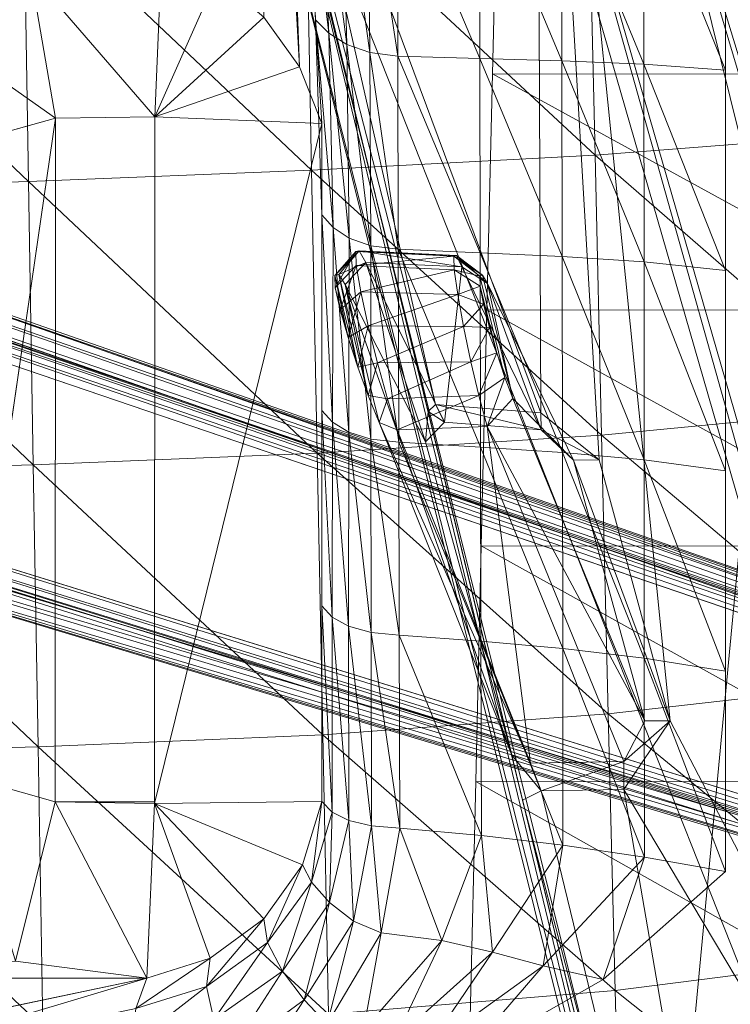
# Model space of a CAD drawing. Header units: inches. Extents: x 813 to 1305, y 19 to 194.
# Tile 141 of 163: x 1177.17 to 1180.1, y 64.85 to 68.91. Entities that reach past the tile are written whole.
import ezdxf

# ---------------------------------------------------------------- set-up
doc = ezdxf.new("R2010")
doc.units = ezdxf.units.IN
doc.header["$MEASUREMENT"] = 0
doc.layers.add('CET color Grey2', color=7, linetype='Continuous', true_color=0x060606)
doc.layers.add('CET color Grey98', color=7, linetype='Continuous', true_color=0xfafafa)
doc.layers.add('CET Default', color=7, linetype='Continuous')

# ---------------------------------------------------------------- blocks, each defined once
blk = doc.blocks.new('*C286')
at = {"layer": 'CET color Grey2', "linetype": 'Continuous', "lineweight": 0}
for points, invisible_edges in [([(7.2992, 16.4808, 17.1415), (-7.2922, 16.4808, 17.1415), (-8.5387, 3.2598, 17.4249), (7.2992, 16.4808, 17.1415)], 4), ([(7.2992, 16.4808, 17.1415), (-8.5387, 3.2598, 17.4249), (8.5458, 3.2599, 17.4249), (7.2992, 16.4808, 17.1415)], 9), ([(3.9142, 15.0321, 16.3046), (5.1869, 14.7648, 16.4877), (-5.1796, 14.7648, 16.4877), (3.9142, 15.0321, 16.3046)], 4), ([(3.9142, 15.0321, 16.3046), (-5.1796, 14.7648, 16.4877), (-3.9069, 15.0321, 16.3046), (3.9142, 15.0321, 16.3046)], 9), ([(-4.8029, 14.0379, 16.1977), (-5.2123, 14.0379, 16.1977), (-5.2127, 11.2148, 16.2963), (-4.8029, 14.0379, 16.1977)], 4), ([(-4.8029, 14.0379, 16.1977), (-5.2127, 11.2148, 16.2963), (-4.8031, 11.221, 16.2961), (-4.8029, 14.0379, 16.1977)], 9), ([(-4.4099, 13.9268, 16.2016), (-4.8031, 11.221, 16.2961), (-4.409, 11.3302, 16.2923), (-4.4099, 13.9268, 16.2016)], 4)]:
    blk.add_3dface(points, dxfattribs=dict(at, invisible_edges=invisible_edges))
for points in [[(-5.5856, 15.2268, 16.9245), (-5.9237, 14.9543, 16.9919), (-5.8285, 14.8542, 16.8961), (-5.5856, 15.2268, 16.9245)], [(-5.5856, 15.2268, 16.9245), (-5.8285, 14.8542, 16.8961), (-5.5169, 15.0819, 16.8524), (-5.5856, 15.2268, 16.9245)], [(-3.8666, 15.1577, 16.4253), (-5.1353, 14.8905, 16.6084), (-5.1796, 14.7648, 16.4877), (-3.8666, 15.1577, 16.4253)], [(-3.8666, 15.1577, 16.4253), (-5.1796, 14.7648, 16.4877), (-3.9069, 15.0321, 16.3046), (-3.8666, 15.1577, 16.4253)], [(-6.478, 15.1033, 17.0016), (-7.0611, 14.7707, 17.0733), (-6.8131, 14.7137, 17.077), (-6.478, 15.1033, 17.0016)], [(-6.478, 15.1033, 17.0016), (-6.8131, 14.7137, 17.077), (-6.3293, 15.0633, 17.005), (-6.478, 15.1033, 17.0016)], [(-6.3293, 15.0633, 17.005), (-6.8131, 14.7137, 17.077), (-6.6046, 14.6577, 17.0764), (-6.3293, 15.0633, 17.005)], [(-6.3293, 15.0633, 17.005), (-6.6046, 14.6577, 17.0764), (-6.2017, 15.0188, 17.0072), (-6.3293, 15.0633, 17.005)], [(-5.5169, 15.0819, 16.8524), (-5.8285, 14.8542, 16.8961), (-5.7394, 14.736, 16.7786), (-5.5169, 15.0819, 16.8524)], [(-5.5169, 15.0819, 16.8524), (-5.7394, 14.736, 16.7786), (-5.4569, 14.9356, 16.752), (-5.5169, 15.0819, 16.8524)], [(-6.2017, 15.0188, 17.0072), (-6.6046, 14.6577, 17.0764), (-6.3953, 14.6102, 17.0671), (-6.2017, 15.0188, 17.0072)], [(-6.2017, 15.0188, 17.0072), (-6.3953, 14.6102, 17.0671), (-6.0736, 14.9793, 17.0042), (-6.2017, 15.0188, 17.0072)], [(-5.1193, 15.0364, 16.7122), (-5.4569, 14.9356, 16.752), (-5.4254, 14.7989, 16.6314), (-5.1193, 15.0364, 16.7122)], [(-5.1193, 15.0364, 16.7122), (-5.4254, 14.7989, 16.6314), (-5.1353, 14.8905, 16.6084), (-5.1193, 15.0364, 16.7122)], [(-6.0736, 14.9793, 17.0042), (-6.3953, 14.6102, 17.0671), (-6.1452, 14.5784, 17.0443), (-6.0736, 14.9793, 17.0042)], [(-6.0736, 14.9793, 17.0042), (-6.1452, 14.5784, 17.0443), (-5.9237, 14.9543, 16.9919), (-6.0736, 14.9793, 17.0042)], [(-5.9237, 14.9543, 16.9919), (-6.1452, 14.5784, 17.0443), (-6.0322, 14.5297, 16.9252), (-5.9237, 14.9543, 16.9919)], [(-5.9237, 14.9543, 16.9919), (-6.0322, 14.5297, 16.9252), (-5.8285, 14.8542, 16.8961), (-5.9237, 14.9543, 16.9919)], [(-5.4569, 14.9356, 16.752), (-5.7394, 14.736, 16.7786), (-5.6774, 14.6186, 16.6448), (-5.4569, 14.9356, 16.752)], [(-5.4569, 14.9356, 16.752), (-5.6774, 14.6186, 16.6448), (-5.4254, 14.7989, 16.6314), (-5.4569, 14.9356, 16.752)], [(-5.8285, 14.8542, 16.8961), (-6.0322, 14.5297, 16.9252), (-5.9324, 14.4538, 16.7918), (-5.8285, 14.8542, 16.8961)], [(-5.8285, 14.8542, 16.8961), (-5.9324, 14.4538, 16.7918), (-5.7394, 14.736, 16.7786), (-5.8285, 14.8542, 16.8961)], [(-5.1353, 14.8905, 16.6084), (-5.4254, 14.7989, 16.6314), (-5.4407, 14.6822, 16.4999), (-5.1353, 14.8905, 16.6084)], [(-5.1353, 14.8905, 16.6084), (-5.4407, 14.6822, 16.4999), (-5.1796, 14.7648, 16.4877), (-5.1353, 14.8905, 16.6084)], [(-5.4254, 14.7989, 16.6314), (-5.6774, 14.6186, 16.6448), (-5.6624, 14.5209, 16.5003), (-5.4254, 14.7989, 16.6314)], [(-5.4254, 14.7989, 16.6314), (-5.6624, 14.5209, 16.5003), (-5.4407, 14.6822, 16.4999), (-5.4254, 14.7989, 16.6314)], [(-7.0611, 14.7707, 17.0733), (-7.5645, 14.3256, 17.1383), (-7.2305, 14.266, 17.1381), (-7.0611, 14.7707, 17.0733)], [(-7.0611, 14.7707, 17.0733), (-7.2305, 14.266, 17.1381), (-6.8131, 14.7137, 17.077), (-7.0611, 14.7707, 17.0733)], [(-5.7394, 14.736, 16.7786), (-5.9324, 14.4538, 16.7918), (-5.8583, 14.37, 16.6457), (-5.7394, 14.736, 16.7786)], [(-5.7394, 14.736, 16.7786), (-5.8583, 14.37, 16.6457), (-5.6774, 14.6186, 16.6448), (-5.7394, 14.736, 16.7786)], [(-5.4407, 14.6822, 16.4999), (-5.2123, 14.0451, 16.1975), (-5.1796, 14.7648, 16.4877), (-5.4407, 14.6822, 16.4999)], [(-5.1796, 14.7648, 16.4877), (-5.2123, 14.0451, 16.1975), (-4.8029, 14.0379, 16.1977), (-5.1796, 14.7648, 16.4877)], [(-5.1796, 14.7648, 16.4877), (-4.8029, 14.0379, 16.1977), (-4.6393, 14.6956, 16.4168), (-5.1796, 14.7648, 16.4877)], [(5.1869, 14.7648, 16.4877), (-4.6393, 14.6956, 16.4168), (-5.1796, 14.7648, 16.4877), (5.1869, 14.7648, 16.4877)], [(-6.8131, 14.7137, 17.077), (-7.2305, 14.266, 17.1381), (-6.895, 14.2163, 17.1275), (-6.8131, 14.7137, 17.077)], [(-6.8131, 14.7137, 17.077), (-6.895, 14.2163, 17.1275), (-6.6046, 14.6577, 17.0764), (-6.8131, 14.7137, 17.077)], [(-4.6393, 14.6956, 16.4168), (-4.8029, 14.0379, 16.1977), (-4.4099, 13.9268, 16.2016), (-4.6393, 14.6956, 16.4168)], [(-6.6046, 14.6577, 17.0764), (-6.895, 14.2163, 17.1275), (-6.5588, 14.1766, 17.1065), (-6.6046, 14.6577, 17.0764)], [(-6.6046, 14.6577, 17.0764), (-6.5588, 14.1766, 17.1065), (-6.3953, 14.6102, 17.0671), (-6.6046, 14.6577, 17.0764)], [(-5.6624, 14.5209, 16.5003), (-5.2123, 14.0451, 16.1975), (-5.4407, 14.6822, 16.4999), (-5.6624, 14.5209, 16.5003)], [(-6.3953, 14.6102, 17.0671), (-6.5588, 14.1766, 17.1065), (-6.2222, 14.1468, 17.075), (-6.3953, 14.6102, 17.0671)], [(-6.3953, 14.6102, 17.0671), (-6.2222, 14.1468, 17.075), (-6.1452, 14.5784, 17.0443), (-6.3953, 14.6102, 17.0671)], [(-5.6774, 14.6186, 16.6448), (-5.8583, 14.37, 16.6457), (-5.8216, 14.2979, 16.4887), (-5.6774, 14.6186, 16.6448)], [(-5.6774, 14.6186, 16.6448), (-5.8216, 14.2979, 16.4887), (-5.6624, 14.5209, 16.5003), (-5.6774, 14.6186, 16.6448)], [(-6.1452, 14.5784, 17.0443), (-6.2222, 14.1468, 17.075), (-6.1059, 14.1372, 16.9416), (-6.1452, 14.5784, 17.0443)], [(-6.1452, 14.5784, 17.0443), (-6.1059, 14.1372, 16.9416), (-6.0322, 14.5297, 16.9252), (-6.1452, 14.5784, 17.0443)], [(-6.0322, 14.5297, 16.9252), (-6.1059, 14.1372, 16.9416), (-6.012, 14.1152, 16.7928), (-6.0322, 14.5297, 16.9252)], [(-6.0322, 14.5297, 16.9252), (-6.012, 14.1152, 16.7928), (-5.9324, 14.4538, 16.7918), (-6.0322, 14.5297, 16.9252)], [(-5.8216, 14.2979, 16.4887), (-5.2123, 14.0451, 16.1975), (-5.6624, 14.5209, 16.5003), (-5.8216, 14.2979, 16.4887)], [(-5.9324, 14.4538, 16.7918), (-6.012, 14.1152, 16.7928), (-5.9432, 14.0813, 16.6329), (-5.9324, 14.4538, 16.7918)], [(-5.9324, 14.4538, 16.7918), (-5.9432, 14.0813, 16.6329), (-5.8583, 14.37, 16.6457), (-5.9324, 14.4538, 16.7918)], [(-5.8583, 14.37, 16.6457), (-5.9432, 14.0813, 16.6329), (-5.9014, 14.0366, 16.4665), (-5.8583, 14.37, 16.6457)], [(-5.8583, 14.37, 16.6457), (-5.9014, 14.0366, 16.4665), (-5.8216, 14.2979, 16.4887), (-5.8583, 14.37, 16.6457)], [(-7.5645, 14.3256, 17.1383), (-7.5645, 13.4999, 17.1671), (-7.2301, 13.4463, 17.1667), (-7.5645, 14.3256, 17.1383)], [(-7.5645, 14.3256, 17.1383), (-7.2301, 13.4463, 17.1667), (-7.2305, 14.266, 17.1381), (-7.5645, 14.3256, 17.1383)], [(-5.9014, 14.0366, 16.4665), (-5.2123, 14.0451, 16.1975), (-5.8216, 14.2979, 16.4887), (-5.9014, 14.0366, 16.4665)], [(-7.2305, 14.266, 17.1381), (-7.2301, 13.4463, 17.1667), (-6.8941, 13.4065, 17.1557), (-7.2305, 14.266, 17.1381)], [(-7.2305, 14.266, 17.1381), (-6.8941, 13.4065, 17.1557), (-6.895, 14.2163, 17.1275), (-7.2305, 14.266, 17.1381)], [(-6.895, 14.2163, 17.1275), (-6.8941, 13.4065, 17.1557), (-6.5571, 13.3763, 17.1342), (-6.895, 14.2163, 17.1275)], [(-6.895, 14.2163, 17.1275), (-6.5571, 13.3763, 17.1342), (-6.5588, 14.1766, 17.1065), (-6.895, 14.2163, 17.1275)], [(-6.5588, 14.1766, 17.1065), (-6.5571, 13.3763, 17.1342), (-6.2203, 13.3514, 17.1025), (-6.5588, 14.1766, 17.1065)], [(-6.5588, 14.1766, 17.1065), (-6.2203, 13.3514, 17.1025), (-6.2222, 14.1468, 17.075), (-6.5588, 14.1766, 17.1065)], [(-6.2222, 14.1468, 17.075), (-6.2203, 13.3514, 17.1025), (-6.1045, 13.3402, 16.9699), (-6.2222, 14.1468, 17.075)], [(-6.2222, 14.1468, 17.075), (-6.1045, 13.3402, 16.9699), (-6.1059, 14.1372, 16.9416), (-6.2222, 14.1468, 17.075)], [(-6.1059, 14.1372, 16.9416), (-6.1045, 13.3402, 16.9699), (-6.0117, 13.3148, 16.8204), (-6.1059, 14.1372, 16.9416)], [(-6.1059, 14.1372, 16.9416), (-6.0117, 13.3148, 16.8204), (-6.012, 14.1152, 16.7928), (-6.1059, 14.1372, 16.9416)], [(-6.012, 14.1152, 16.7928), (-6.0117, 13.3148, 16.8204), (-5.9436, 13.2774, 16.6599), (-6.012, 14.1152, 16.7928)], [(-6.012, 14.1152, 16.7928), (-5.9436, 13.2774, 16.6599), (-5.9432, 14.0813, 16.6329), (-6.012, 14.1152, 16.7928)], [(-5.9432, 14.0813, 16.6329), (-5.9436, 13.2774, 16.6599), (-5.9014, 13.2308, 16.4946), (-5.9432, 14.0813, 16.6329)], [(-5.9432, 14.0813, 16.6329), (-5.9014, 13.2308, 16.4946), (-5.9014, 14.0366, 16.4665), (-5.9432, 14.0813, 16.6329)], [(-5.9014, 11.2422, 16.5641), (-5.2127, 11.2148, 16.2963), (-5.2123, 14.0451, 16.1975), (-5.9014, 11.2422, 16.5641)], [(-5.9014, 11.2422, 16.5641), (-5.2123, 14.0451, 16.1975), (-5.9014, 14.0366, 16.4665), (-5.9014, 11.2422, 16.5641)], [(-4.4099, 13.9268, 16.2016), (-4.8029, 14.0379, 16.1977), (-4.8031, 11.221, 16.2961), (-4.4099, 13.9268, 16.2016)], [(-7.5645, 13.4999, 17.1671), (-7.5645, 12.6742, 17.1959), (-7.2297, 12.6286, 17.1953), (-7.5645, 13.4999, 17.1671)], [(-7.5645, 13.4999, 17.1671), (-7.2297, 12.6286, 17.1953), (-7.2301, 13.4463, 17.1667), (-7.5645, 13.4999, 17.1671)], [(-7.2301, 13.4463, 17.1667), (-7.2297, 12.6286, 17.1953), (-6.8931, 12.5979, 17.1838), (-7.2301, 13.4463, 17.1667)], [(-7.2301, 13.4463, 17.1667), (-6.8931, 12.5979, 17.1838), (-6.8941, 13.4065, 17.1557), (-7.2301, 13.4463, 17.1667)], [(-6.8941, 13.4065, 17.1557), (-6.8931, 12.5979, 17.1838), (-6.5556, 12.5758, 17.1619), (-6.8941, 13.4065, 17.1557)], [(-6.8941, 13.4065, 17.1557), (-6.5556, 12.5758, 17.1619), (-6.5571, 13.3763, 17.1342), (-6.8941, 13.4065, 17.1557)], [(-6.5571, 13.3763, 17.1342), (-6.5556, 12.5758, 17.1619), (-6.2183, 12.556, 17.1299), (-6.5571, 13.3763, 17.1342)], [(-6.5571, 13.3763, 17.1342), (-6.2183, 12.556, 17.1299), (-6.2203, 13.3514, 17.1025), (-6.5571, 13.3763, 17.1342)], [(-6.2203, 13.3514, 17.1025), (-6.2183, 12.556, 17.1299), (-6.1036, 12.5432, 16.9997), (-6.2203, 13.3514, 17.1025)], [(-6.2203, 13.3514, 17.1025), (-6.1036, 12.5432, 16.9997), (-6.1045, 13.3402, 16.9699), (-6.2203, 13.3514, 17.1025)], [(-6.1045, 13.3402, 16.9699), (-6.1036, 12.5432, 16.9997), (-6.0126, 12.5147, 16.8477), (-6.1045, 13.3402, 16.9699)], [(-6.1045, 13.3402, 16.9699), (-6.0126, 12.5147, 16.8477), (-6.0117, 13.3148, 16.8204), (-6.1045, 13.3402, 16.9699)], [(-6.0117, 13.3148, 16.8204), (-6.0126, 12.5147, 16.8477), (-5.9453, 12.474, 16.6849), (-6.0117, 13.3148, 16.8204)], [(-6.0117, 13.3148, 16.8204), (-5.9453, 12.474, 16.6849), (-5.9436, 13.2774, 16.6599), (-6.0117, 13.3148, 16.8204)], [(-5.9436, 13.2774, 16.6599), (-5.9453, 12.474, 16.6849), (-5.9014, 12.4249, 16.5228), (-5.9436, 13.2774, 16.6599)], [(-5.9436, 13.2774, 16.6599), (-5.9014, 12.4249, 16.5228), (-5.9014, 13.2308, 16.4946), (-5.9436, 13.2774, 16.6599)], [(-7.5645, 12.6742, 17.1959), (-7.5645, 11.8484, 17.2248), (-7.2292, 11.8127, 17.2237), (-7.5645, 12.6742, 17.1959)], [(-7.5645, 12.6742, 17.1959), (-7.2292, 11.8127, 17.2237), (-7.2297, 12.6286, 17.1953), (-7.5645, 12.6742, 17.1959)], [(-7.2297, 12.6286, 17.1953), (-7.2292, 11.8127, 17.2237), (-6.892, 11.7904, 17.2119), (-7.2297, 12.6286, 17.1953)], [(-7.2297, 12.6286, 17.1953), (-6.892, 11.7904, 17.2119), (-6.8931, 12.5979, 17.1838), (-7.2297, 12.6286, 17.1953)], [(-6.8931, 12.5979, 17.1838), (-6.892, 11.7904, 17.2119), (-6.5541, 11.7752, 17.1897), (-6.8931, 12.5979, 17.1838)], [(-6.8931, 12.5979, 17.1838), (-6.5541, 11.7752, 17.1897), (-6.5556, 12.5758, 17.1619), (-6.8931, 12.5979, 17.1838)], [(-6.5556, 12.5758, 17.1619), (-6.5541, 11.7752, 17.1897), (-6.2164, 11.7606, 17.1573), (-6.5556, 12.5758, 17.1619)], [(-6.5556, 12.5758, 17.1619), (-6.2164, 11.7606, 17.1573), (-6.2183, 12.556, 17.1299), (-6.5556, 12.5758, 17.1619)], [(-6.2183, 12.556, 17.1299), (-6.2164, 11.7606, 17.1573), (-6.1031, 11.7463, 17.0307), (-6.2183, 12.556, 17.1299)], [(-6.2183, 12.556, 17.1299), (-6.1031, 11.7463, 17.0307), (-6.1036, 12.5432, 16.9997), (-6.2183, 12.556, 17.1299)], [(-6.1036, 12.5432, 16.9997), (-6.1031, 11.7463, 17.0307), (-6.0144, 11.7149, 16.8747), (-6.1036, 12.5432, 16.9997)], [(-6.1036, 12.5432, 16.9997), (-6.0144, 11.7149, 16.8747), (-6.0126, 12.5147, 16.8477), (-6.1036, 12.5432, 16.9997)], [(-6.0126, 12.5147, 16.8477), (-6.0144, 11.7149, 16.8747), (-5.9481, 11.6709, 16.7084), (-6.0126, 12.5147, 16.8477)], [(-6.0126, 12.5147, 16.8477), (-5.9481, 11.6709, 16.7084), (-5.9453, 12.474, 16.6849), (-6.0126, 12.5147, 16.8477)], [(-5.9453, 12.474, 16.6849), (-5.9481, 11.6709, 16.7084), (-5.9014, 11.6191, 16.5509), (-5.9453, 12.474, 16.6849)], [(-5.9453, 12.474, 16.6849), (-5.9014, 11.6191, 16.5509), (-5.9014, 12.4249, 16.5228), (-5.9453, 12.474, 16.6849)], [(-7.5645, 11.8484, 17.2248), (-7.5645, 11.0227, 17.2536), (-7.2286, 10.9981, 17.2522), (-7.5645, 11.8484, 17.2248)], [(-7.5645, 11.8484, 17.2248), (-7.2286, 10.9981, 17.2522), (-7.2292, 11.8127, 17.2237), (-7.5645, 11.8484, 17.2248)], [(-7.2292, 11.8127, 17.2237), (-7.2286, 10.9981, 17.2522), (-6.891, 10.9837, 17.2401), (-7.2292, 11.8127, 17.2237)], [(-7.2292, 11.8127, 17.2237), (-6.891, 10.9837, 17.2401), (-6.892, 11.7904, 17.2119), (-7.2292, 11.8127, 17.2237)], [(-6.892, 11.7904, 17.2119), (-6.891, 10.9837, 17.2401), (-6.5527, 10.9744, 17.2175), (-6.892, 11.7904, 17.2119)], [(-6.892, 11.7904, 17.2119), (-6.5527, 10.9744, 17.2175), (-6.5541, 11.7752, 17.1897), (-6.892, 11.7904, 17.2119)], [(-6.5541, 11.7752, 17.1897), (-6.5527, 10.9744, 17.2175), (-6.2145, 10.9652, 17.1847), (-6.5541, 11.7752, 17.1897)], [(-6.5541, 11.7752, 17.1897), (-6.2145, 10.9652, 17.1847), (-6.2164, 11.7606, 17.1573), (-6.5541, 11.7752, 17.1897)], [(-6.2164, 11.7606, 17.1573), (-6.2145, 10.9652, 17.1847), (-6.0989, 10.9496, 17.0649), (-6.2164, 11.7606, 17.1573)], [(-6.2164, 11.7606, 17.1573), (-6.0989, 10.9496, 17.0649), (-6.1031, 11.7463, 17.0307), (-6.2164, 11.7606, 17.1573)], [(-6.1031, 11.7463, 17.0307), (-6.0989, 10.9496, 17.0649), (-6.0041, 10.9161, 16.9094), (-6.1031, 11.7463, 17.0307)], [(-6.1031, 11.7463, 17.0307), (-6.0041, 10.9161, 16.9094), (-6.0144, 11.7149, 16.8747), (-6.1031, 11.7463, 17.0307)], [(-6.0144, 11.7149, 16.8747), (-6.0041, 10.9161, 16.9094), (-5.93, 10.8695, 16.744), (-6.0144, 11.7149, 16.8747)], [(-6.0144, 11.7149, 16.8747), (-5.93, 10.8695, 16.744), (-5.9481, 11.6709, 16.7084), (-6.0144, 11.7149, 16.8747)], [(-5.9481, 11.6709, 16.7084), (-5.93, 10.8695, 16.744), (-5.8757, 10.8148, 16.5947), (-5.9481, 11.6709, 16.7084)], [(-5.9481, 11.6709, 16.7084), (-5.8757, 10.8148, 16.5947), (-5.9014, 11.6191, 16.5509), (-5.9481, 11.6709, 16.7084)], [(-4.1812, 10.7817, 16.4987), (-4.409, 11.3302, 16.2923), (-4.8031, 11.221, 16.2961), (-4.1812, 10.7817, 16.4987)], [(-5.8098, 11.009, 16.6086), (-5.2127, 11.2148, 16.2963), (-5.9014, 11.2422, 16.5641), (-5.8098, 11.009, 16.6086)], [(-5.8098, 11.009, 16.6086), (-5.9014, 11.2422, 16.5641), (-5.6829, 7.6007, 16.8249), (-5.8098, 11.009, 16.6086)], [(-5.6627, 10.8038, 16.6402), (-5.2127, 11.2148, 16.2963), (-5.8098, 11.009, 16.6086), (-5.6627, 10.8038, 16.6402)], [(-5.4692, 10.6393, 16.6569), (-5.2127, 11.2148, 16.2963), (-5.6627, 10.8038, 16.6402), (-5.4692, 10.6393, 16.6569)], [(-5.2414, 10.5259, 16.6578), (-5.2127, 11.2148, 16.2963), (-5.4692, 10.6393, 16.6569), (-5.2414, 10.5259, 16.6578)], [(-4.7003, 10.6209, 16.5742), (-5.2127, 11.2148, 16.2963), (-5.2414, 10.5259, 16.6578), (-4.7003, 10.6209, 16.5742)], [(-4.7003, 10.6209, 16.5742), (-4.8031, 11.221, 16.2961), (-5.2127, 11.2148, 16.2963), (-4.7003, 10.6209, 16.5742)], [(-4.1812, 10.7817, 16.4987), (-4.8031, 11.221, 16.2961), (-4.7003, 10.6209, 16.5742), (-4.1812, 10.7817, 16.4987)], [(-7.5645, 11.0227, 17.2536), (-7.5645, 10.197, 17.2824), (-7.228, 10.1844, 17.2807), (-7.5645, 11.0227, 17.2536)], [(-7.5645, 11.0227, 17.2536), (-7.228, 10.1844, 17.2807), (-7.2286, 10.9981, 17.2522), (-7.5645, 11.0227, 17.2536)], [(-7.2286, 10.9981, 17.2522), (-7.228, 10.1844, 17.2807), (-6.89, 10.1775, 17.2682), (-7.2286, 10.9981, 17.2522)], [(-7.2286, 10.9981, 17.2522), (-6.89, 10.1775, 17.2682), (-6.891, 10.9837, 17.2401), (-7.2286, 10.9981, 17.2522)], [(-5.6627, 10.8038, 16.6402), (-5.8098, 11.009, 16.6086), (-5.6364, 7.89, 16.8068), (-5.6627, 10.8038, 16.6402)], [(-5.8098, 11.009, 16.6086), (-5.6829, 7.6007, 16.8249), (-5.6364, 7.89, 16.8068), (-5.8098, 11.009, 16.6086)], [(-6.891, 10.9837, 17.2401), (-6.89, 10.1775, 17.2682), (-6.5512, 10.1735, 17.2453), (-6.891, 10.9837, 17.2401)], [(-6.891, 10.9837, 17.2401), (-6.5512, 10.1735, 17.2453), (-6.5527, 10.9744, 17.2175), (-6.891, 10.9837, 17.2401)], [(-6.5527, 10.9744, 17.2175), (-6.5512, 10.1735, 17.2453), (-6.2125, 10.1698, 17.2121), (-6.5527, 10.9744, 17.2175)], [(-6.5527, 10.9744, 17.2175), (-6.2125, 10.1698, 17.2121), (-6.2145, 10.9652, 17.1847), (-6.5527, 10.9744, 17.2175)], [(-6.2145, 10.9652, 17.1847), (-6.2125, 10.1698, 17.2121), (-6.0913, 10.1531, 17.1019), (-6.2145, 10.9652, 17.1847)], [(-6.2145, 10.9652, 17.1847), (-6.0913, 10.1531, 17.1019), (-6.0989, 10.9496, 17.0649), (-6.2145, 10.9652, 17.1847)], [(-6.0989, 10.9496, 17.0649), (-6.0913, 10.1531, 17.1019), (-5.983, 10.1182, 16.9508), (-6.0989, 10.9496, 17.0649)], [(-6.0989, 10.9496, 17.0649), (-5.983, 10.1182, 16.9508), (-6.0041, 10.9161, 16.9094), (-6.0989, 10.9496, 17.0649)], [(-6.0041, 10.9161, 16.9094), (-5.983, 10.1182, 16.9508), (-5.8934, 10.0695, 16.7904), (-6.0041, 10.9161, 16.9094)], [(-6.0041, 10.9161, 16.9094), (-5.8934, 10.0695, 16.7904), (-5.93, 10.8695, 16.744), (-6.0041, 10.9161, 16.9094)], [(-5.93, 10.8695, 16.744), (-5.8934, 10.0695, 16.7904), (-5.8276, 10.012, 16.6522), (-5.93, 10.8695, 16.744)], [(-5.93, 10.8695, 16.744), (-5.8276, 10.012, 16.6522), (-5.8757, 10.8148, 16.5947), (-5.93, 10.8695, 16.744)]]:
    blk.add_3dface(points, dxfattribs=at)
at = {"layer": 'CET color Grey98', "linetype": 'Continuous', "lineweight": 0}
for points in [[(-9.6537, 19.8471, 15.1445), (-8.3805, 20.5992, 15.2105), (-5.7109, 9.8853, 12.6152), (-9.6537, 19.8471, 15.1445)], [(-5.7109, 9.8853, 12.6152), (-8.3805, 20.5992, 15.2105), (-8.304, 20.6012, 15.2851), (-5.7109, 9.8853, 12.6152)], [(-5.6336, 9.8873, 12.693), (-5.7109, 9.8853, 12.6152), (-8.304, 20.6012, 15.2851), (-5.6336, 9.8873, 12.693)], [(-5.6336, 9.8873, 12.693), (-8.304, 20.6012, 15.2851), (-7.9024, 18.8529, 16.5573), (-5.6336, 9.8873, 12.693)], [(-9.7328, 19.8084, 15.2023), (-9.6537, 19.8471, 15.1445), (-6.4538, 8.4509, 12.4195), (-9.7328, 19.8084, 15.2023)], [(-9.6537, 19.8471, 15.1445), (-6.3755, 8.4869, 12.3648), (-6.4538, 8.4509, 12.4195), (-9.6537, 19.8471, 15.1445)], [(-6.3755, 8.4869, 12.3648), (-9.6537, 19.8471, 15.1445), (-5.7109, 9.8853, 12.6152), (-6.3755, 8.4869, 12.3648)], [(-6.8688, 8.245, 13.4908), (-9.9255, 18.5204, 16.295), (-9.7328, 19.8084, 15.2023), (-6.8688, 8.245, 13.4908)], [(-6.4538, 8.4509, 12.4195), (-6.8688, 8.245, 13.4908), (-9.7328, 19.8084, 15.2023), (-6.4538, 8.4509, 12.4195)], [(-6.7288, 14.0315, 15.2322), (-7.9024, 18.8529, 16.5573), (-7.9789, 18.8196, 16.6276), (-6.7288, 14.0315, 15.2322)], [(-5.6336, 9.5322, 13.9957), (-5.6336, 9.8873, 12.693), (-7.9024, 18.8529, 16.5573), (-5.6336, 9.5322, 13.9957)], [(-7.9789, 18.8196, 16.6276), (-9.8421, 18.5093, 16.4205), (-7.1463, 13.9871, 15.2796), (-7.9789, 18.8196, 16.6276)], [(-6.8046, 13.9925, 15.299), (-6.7288, 14.0315, 15.2322), (-7.9789, 18.8196, 16.6276), (-6.8046, 13.9925, 15.299)], [(-6.8046, 13.9925, 15.299), (-7.9789, 18.8196, 16.6276), (-7.1463, 13.9871, 15.2796), (-6.8046, 13.9925, 15.299)], [(-6.8688, 8.245, 13.4908), (-6.7864, 8.2345, 13.6193), (-9.9255, 18.5204, 16.295), (-6.8688, 8.245, 13.4908)], [(-6.7864, 8.2345, 13.6193), (-9.8421, 18.5093, 16.4205), (-9.9255, 18.5204, 16.295), (-6.7864, 8.2345, 13.6193)], [(-9.8421, 18.5093, 16.4205), (-7.3371, 13.7037, 15.1858), (-7.1463, 13.9871, 15.2796), (-9.8421, 18.5093, 16.4205)], [(-7.3371, 13.7037, 15.1858), (-9.8421, 18.5093, 16.4205), (-6.7864, 8.2345, 13.6193), (-7.3371, 13.7037, 15.1858)], [(-7.1098, 14.8158, 19.8054), (-7.1405, 15.9452, 19.7772), (-8.3236, 15.7821, 19.8383), (-7.1098, 14.8158, 19.8054)], [(-5.9294, 14.913, 19.692), (-7.1405, 15.9452, 19.7772), (-7.1098, 14.8158, 19.8054), (-5.9294, 14.913, 19.692)], [(-7.1098, 14.8158, 19.8054), (-8.3236, 15.7821, 19.8383), (-8.2887, 14.6658, 19.8678), (-7.1098, 14.8158, 19.8054)], [(-1.7483, 12.2661, 7.7558), (-12.3186, 15.5457, 3.946), (-12.3354, 15.538, 3.9865), (-1.7483, 12.2661, 7.7558)], [(-1.7309, 12.2743, 7.7141), (-11.2955, 15.2836, 3.3192), (-12.3186, 15.5457, 3.946), (-1.7309, 12.2743, 7.7141)], [(-1.7483, 12.2661, 7.7558), (-1.7309, 12.2743, 7.7141), (-12.3186, 15.5457, 3.946), (-1.7483, 12.2661, 7.7558)], [(-1.7855, 12.1998, 7.8028), (-12.3544, 15.5128, 4.018), (-12.3718, 15.475, 4.0341), (-1.7855, 12.1998, 7.8028)], [(-1.7679, 12.2394, 7.7876), (-12.3354, 15.538, 3.9865), (-12.3544, 15.5128, 4.018), (-1.7679, 12.2394, 7.7876)], [(-1.7855, 12.1998, 7.8028), (-1.7679, 12.2394, 7.7876), (-12.3544, 15.5128, 4.018), (-1.7855, 12.1998, 7.8028)], [(-1.7679, 12.2394, 7.7876), (-1.7483, 12.2661, 7.7558), (-12.3354, 15.538, 3.9865), (-1.7679, 12.2394, 7.7876)], [(-1.7309, 12.2743, 7.7141), (-1.883, 12.4515, 5.2733), (-11.2955, 15.2836, 3.3192), (-1.7309, 12.2743, 7.7141)], [(-1.883, 12.4515, 5.2733), (-11.2891, 15.2693, 3.2679), (-11.2955, 15.2836, 3.3192), (-1.883, 12.4515, 5.2733)], [(-1.8766, 12.4374, 5.222), (-11.2925, 15.2319, 3.23), (-11.2891, 15.2693, 3.2679), (-1.8766, 12.4374, 5.222)], [(-1.883, 12.4515, 5.2733), (-1.8766, 12.4374, 5.222), (-11.2891, 15.2693, 3.2679), (-1.883, 12.4515, 5.2733)], [(-1.88, 12.3998, 5.1839), (-11.3047, 15.1817, 3.2159), (-11.2925, 15.2319, 3.23), (-1.88, 12.3998, 5.1839)], [(-1.8766, 12.4374, 5.222), (-1.88, 12.3998, 5.1839), (-11.2925, 15.2319, 3.23), (-1.8766, 12.4374, 5.222)], [(-1.88, 12.3998, 5.1839), (-1.8922, 12.3495, 5.17), (-11.3047, 15.1817, 3.2159), (-1.88, 12.3998, 5.1839)], [(-3.5566, 13.8412, 19.3951), (-3.5714, 14.9949, 19.3629), (-4.751, 14.9655, 19.5267), (-3.5566, 13.8412, 19.3951)], [(-12.5469, 14.9362, 4.0341), (-12.555, 14.8954, 4.018), (-2.0663, 11.321, 7.7876), (-12.5469, 14.9362, 4.0341)], [(-12.5469, 14.9362, 4.0341), (-2.0663, 11.321, 7.7876), (-2.0573, 11.3634, 7.8028), (-12.5469, 14.9362, 4.0341)], [(-4.7316, 13.8112, 19.5503), (-4.751, 14.9655, 19.5267), (-5.9294, 14.913, 19.692), (-4.7316, 13.8112, 19.5503)], [(-3.5566, 13.8412, 19.3951), (-4.751, 14.9655, 19.5267), (-4.7316, 13.8112, 19.5503), (-3.5566, 13.8412, 19.3951)], [(-12.555, 14.8954, 4.018), (-12.5545, 14.8638, 3.9865), (-2.0661, 11.2879, 7.7558), (-12.555, 14.8954, 4.018)], [(-12.555, 14.8954, 4.018), (-2.0661, 11.2879, 7.7558), (-2.0663, 11.321, 7.7876), (-12.555, 14.8954, 4.018)], [(-6.5353, 13.9549, 16.9853), (-8.2623, 14.9271, 16.9454), (-8.3065, 13.9555, 16.9868), (-6.5353, 13.9549, 16.9853)], [(-6.5353, 13.9549, 16.9853), (-6.5123, 14.9271, 16.9454), (-8.2623, 14.9271, 16.9454), (-6.5353, 13.9549, 16.9853)], [(-5.9055, 13.7618, 19.7081), (-5.9294, 14.913, 19.692), (-7.1098, 14.8158, 19.8054), (-5.9055, 13.7618, 19.7081)], [(-4.7316, 13.8112, 19.5503), (-5.9294, 14.913, 19.692), (-5.9055, 13.7618, 19.7081), (-4.7316, 13.8112, 19.5503)], [(-12.5545, 14.8638, 3.9865), (-12.5454, 14.8477, 3.946), (-2.0569, 11.271, 7.7141), (-12.5545, 14.8638, 3.9865)], [(-12.5545, 14.8638, 3.9865), (-2.0569, 11.271, 7.7141), (-2.0661, 11.2879, 7.7558), (-12.5545, 14.8638, 3.9865)], [(-12.5454, 14.8477, 3.946), (-11.5636, 14.4584, 3.3192), (-2.284, 11.2171, 5.2733), (-12.5454, 14.8477, 3.946)], [(-12.5454, 14.8477, 3.946), (-2.284, 11.2171, 5.2733), (-2.0569, 11.271, 7.7141), (-12.5454, 14.8477, 3.946)], [(-7.0814, 13.6753, 19.8176), (-7.1098, 14.8158, 19.8054), (-8.2887, 14.6658, 19.8678), (-7.0814, 13.6753, 19.8176)], [(-5.9055, 13.7618, 19.7081), (-7.1098, 14.8158, 19.8054), (-7.0814, 13.6753, 19.8176), (-5.9055, 13.7618, 19.7081)], [(-7.0814, 13.6753, 19.8176), (-8.2887, 14.6658, 19.8678), (-8.2562, 13.5424, 19.8776), (-7.0814, 13.6753, 19.8176)], [(-11.5308, 14.4985, 3.23), (-11.5111, 14.5463, 3.2159), (-2.2316, 11.305, 5.17), (-11.5308, 14.4985, 3.23)], [(-11.5501, 14.4662, 3.2679), (-11.5308, 14.4985, 3.23), (-2.2512, 11.2571, 5.1839), (-11.5501, 14.4662, 3.2679)], [(-11.5308, 14.4985, 3.23), (-2.2316, 11.305, 5.17), (-2.2512, 11.2571, 5.1839), (-11.5308, 14.4985, 3.23)], [(-11.5636, 14.4584, 3.3192), (-11.5501, 14.4662, 3.2679), (-2.2706, 11.2247, 5.222), (-11.5636, 14.4584, 3.3192)], [(-11.5636, 14.4584, 3.3192), (-2.2706, 11.2247, 5.222), (-2.284, 11.2171, 5.2733), (-11.5636, 14.4584, 3.3192)], [(-11.5501, 14.4662, 3.2679), (-2.2512, 11.2571, 5.1839), (-2.2706, 11.2247, 5.222), (-11.5501, 14.4662, 3.2679)], [(-6.6847, 13.8454, 15.2801), (-6.7288, 14.0315, 15.2322), (-6.8046, 13.9925, 15.299), (-6.6847, 13.8454, 15.2801)], [(-6.7288, 14.0315, 15.2322), (-6.6847, 13.8454, 15.2801), (-6.339, 12.43, 14.7921), (-6.7288, 14.0315, 15.2322)], [(-7.1463, 13.9871, 15.2796), (-7.3371, 13.7037, 15.1858), (-7.1465, 13.8722, 15.3082), (-7.1463, 13.9871, 15.2796)], [(-6.7609, 13.8787, 15.3301), (-6.8046, 13.9925, 15.299), (-7.1465, 13.8722, 15.3082), (-6.7609, 13.8787, 15.3301)], [(-6.8046, 13.9925, 15.299), (-7.1463, 13.9871, 15.2796), (-7.1465, 13.8722, 15.3082), (-6.8046, 13.9925, 15.299)], [(-6.7609, 13.8787, 15.3301), (-6.6847, 13.8454, 15.2801), (-6.8046, 13.9925, 15.299), (-6.7609, 13.8787, 15.3301)], [(-6.5584, 12.9826, 17.0253), (-8.3065, 13.9555, 16.9868), (-8.3492, 12.9839, 17.0283), (-6.5584, 12.9826, 17.0253)], [(-6.5584, 12.9826, 17.0253), (-6.5353, 13.9549, 16.9853), (-8.3065, 13.9555, 16.9868), (-6.5584, 12.9826, 17.0253)], [(-7.3371, 13.7037, 15.1858), (-7.2318, 13.7047, 15.2869), (-7.1465, 13.8722, 15.3082), (-7.3371, 13.7037, 15.1858)], [(-7.1465, 13.8722, 15.3082), (-7.2318, 13.7047, 15.2869), (-6.5822, 12.4917, 16.6887), (-7.1465, 13.8722, 15.3082)], [(-6.7609, 13.8787, 15.3301), (-7.1465, 13.8722, 15.3082), (-6.5822, 12.4917, 16.6887), (-6.7609, 13.8787, 15.3301)], [(-6.2121, 12.5052, 16.7026), (-6.7609, 13.8787, 15.3301), (-6.5822, 12.4917, 16.6887), (-6.2121, 12.5052, 16.7026)], [(-6.2121, 12.5052, 16.7026), (-6.1369, 12.4747, 16.6414), (-6.7609, 13.8787, 15.3301), (-6.2121, 12.5052, 16.7026)], [(-6.1369, 12.4747, 16.6414), (-6.6847, 13.8454, 15.2801), (-6.7609, 13.8787, 15.3301), (-6.1369, 12.4747, 16.6414)], [(-6.1369, 12.4747, 16.6414), (-5.9978, 11.9062, 16.2157), (-6.6847, 13.8454, 15.2801), (-6.1369, 12.4747, 16.6414)], [(-5.9978, 11.9062, 16.2157), (-6.3283, 12.5545, 15.0725), (-6.6847, 13.8454, 15.2801), (-5.9978, 11.9062, 16.2157)], [(-6.6847, 13.8454, 15.2801), (-6.3283, 12.5545, 15.0725), (-6.339, 12.43, 14.7921), (-6.6847, 13.8454, 15.2801)], [(-3.5412, 12.6822, 19.4322), (-3.5566, 13.8412, 19.3951), (-4.7316, 13.8112, 19.5503), (-3.5412, 12.6822, 19.4322)], [(-4.7122, 12.6492, 19.5759), (-4.7316, 13.8112, 19.5503), (-5.9055, 13.7618, 19.7081), (-4.7122, 12.6492, 19.5759)], [(-3.5412, 12.6822, 19.4322), (-4.7316, 13.8112, 19.5503), (-4.7122, 12.6492, 19.5759), (-3.5412, 12.6822, 19.4322)], [(-5.8822, 12.6015, 19.7236), (-5.9055, 13.7618, 19.7081), (-7.0814, 13.6753, 19.8176), (-5.8822, 12.6015, 19.7236)], [(-4.7122, 12.6492, 19.5759), (-5.9055, 13.7618, 19.7081), (-5.8822, 12.6015, 19.7236), (-4.7122, 12.6492, 19.5759)], [(-7.2318, 13.7047, 15.2869), (-7.3371, 13.7037, 15.1858), (-6.9385, 12.6302, 14.9924), (-7.2318, 13.7047, 15.2869)], [(-7.3371, 13.7037, 15.1858), (-7.0438, 12.6293, 14.8912), (-6.9385, 12.6302, 14.9924), (-7.3371, 13.7037, 15.1858)], [(-7.0438, 12.6293, 14.8912), (-7.3371, 13.7037, 15.1858), (-6.7864, 8.2345, 13.6193), (-7.0438, 12.6293, 14.8912)], [(-6.6885, 12.3756, 16.616), (-7.2318, 13.7047, 15.2869), (-6.9385, 12.6302, 14.9924), (-6.6885, 12.3756, 16.616)], [(-7.2318, 13.7047, 15.2869), (-6.6885, 12.3756, 16.616), (-6.5822, 12.4917, 16.6887), (-7.2318, 13.7047, 15.2869)], [(-7.0541, 12.5266, 19.8275), (-7.0814, 13.6753, 19.8176), (-8.2562, 13.5424, 19.8776), (-7.0541, 12.5266, 19.8275)], [(-5.8822, 12.6015, 19.7236), (-7.0814, 13.6753, 19.8176), (-7.0541, 12.5266, 19.8275), (-5.8822, 12.6015, 19.7236)], [(-7.0541, 12.5266, 19.8275), (-8.2562, 13.5424, 19.8776), (-8.2249, 12.4138, 19.8841), (-7.0541, 12.5266, 19.8275)], [(-6.5814, 12.0103, 17.0653), (-8.3492, 12.9839, 17.0283), (-8.3816, 12.0118, 17.0696), (-6.5814, 12.0103, 17.0653)], [(-6.5814, 12.0103, 17.0653), (-6.5584, 12.9826, 17.0253), (-8.3492, 12.9839, 17.0283), (-6.5814, 12.0103, 17.0653)], [(-3.5252, 11.5197, 19.4752), (-3.5412, 12.6822, 19.4322), (-4.7122, 12.6492, 19.5759), (-3.5252, 11.5197, 19.4752)], [(-6.9385, 12.6302, 14.9924), (-7.0438, 12.6293, 14.8912), (-6.8048, 12.5049, 15.0204), (-6.9385, 12.6302, 14.9924)], [(-7.0438, 12.6293, 14.8912), (-6.8042, 12.4349, 14.8495), (-6.8048, 12.5049, 15.0204), (-7.0438, 12.6293, 14.8912)], [(-7.0438, 12.6293, 14.8912), (-6.7864, 8.2345, 13.6193), (-6.8042, 12.4349, 14.8495), (-7.0438, 12.6293, 14.8912)], [(-6.5842, 11.9024, 16.2529), (-6.6885, 12.3756, 16.616), (-6.9385, 12.6302, 14.9924), (-6.5842, 11.9024, 16.2529)], [(-6.9385, 12.6302, 14.9924), (-6.8048, 12.5049, 15.0204), (-6.5842, 11.9024, 16.2529), (-6.9385, 12.6302, 14.9924)], [(-4.6927, 11.4821, 19.6062), (-4.7122, 12.6492, 19.5759), (-5.8822, 12.6015, 19.7236), (-4.6927, 11.4821, 19.6062)], [(-3.5252, 11.5197, 19.4752), (-4.7122, 12.6492, 19.5759), (-4.6927, 11.4821, 19.6062), (-3.5252, 11.5197, 19.4752)], [(-5.8592, 11.4353, 19.7426), (-5.8822, 12.6015, 19.7236), (-7.0541, 12.5266, 19.8275), (-5.8592, 11.4353, 19.7426)], [(-4.6927, 11.4821, 19.6062), (-5.8822, 12.6015, 19.7236), (-5.8592, 11.4353, 19.7426), (-4.6927, 11.4821, 19.6062)], [(-6.339, 12.43, 14.7921), (-6.3283, 12.5545, 15.0725), (-6.4063, 12.4738, 15.0332), (-6.339, 12.43, 14.7921)], [(-6.4063, 12.4738, 15.0332), (-6.3283, 12.5545, 15.0725), (-6.0831, 11.8155, 16.1732), (-6.4063, 12.4738, 15.0332)], [(-6.3283, 12.5545, 15.0725), (-5.9978, 11.9062, 16.2157), (-6.0831, 11.8155, 16.1732), (-6.3283, 12.5545, 15.0725)], [(-7.0272, 11.3725, 19.8405), (-7.0541, 12.5266, 19.8275), (-8.2249, 12.4138, 19.8841), (-7.0272, 11.3725, 19.8405)], [(-5.8592, 11.4353, 19.7426), (-7.0541, 12.5266, 19.8275), (-7.0272, 11.3725, 19.8405), (-5.8592, 11.4353, 19.7426)], [(-6.8048, 12.5049, 15.0204), (-6.4063, 12.4738, 15.0332), (-6.4779, 11.8335, 16.1833), (-6.8048, 12.5049, 15.0204)], [(-6.8042, 12.4349, 14.8495), (-6.3702, 12.4007, 14.8632), (-6.8048, 12.5049, 15.0204), (-6.8042, 12.4349, 14.8495)], [(-6.3702, 12.4007, 14.8632), (-6.4063, 12.4738, 15.0332), (-6.8048, 12.5049, 15.0204), (-6.3702, 12.4007, 14.8632)], [(-6.8048, 12.5049, 15.0204), (-6.4779, 11.8335, 16.1833), (-6.5842, 11.9024, 16.2529), (-6.8048, 12.5049, 15.0204)], [(-6.5822, 12.4917, 16.6887), (-6.5486, 12.3632, 16.7617), (-6.2121, 12.5052, 16.7026), (-6.5822, 12.4917, 16.6887)], [(-6.5486, 12.3632, 16.7617), (-6.1725, 12.3779, 16.79), (-6.2121, 12.5052, 16.7026), (-6.5486, 12.3632, 16.7617)], [(-6.1369, 12.4747, 16.6414), (-6.2121, 12.5052, 16.7026), (-6.1725, 12.3779, 16.79), (-6.1369, 12.4747, 16.6414)], [(-6.6885, 12.3756, 16.616), (-6.6559, 12.2889, 16.6755), (-6.5822, 12.4917, 16.6887), (-6.6885, 12.3756, 16.616)], [(-6.6559, 12.2889, 16.6755), (-6.5486, 12.3632, 16.7617), (-6.5822, 12.4917, 16.6887), (-6.6559, 12.2889, 16.6755)], [(-6.4063, 12.4738, 15.0332), (-6.0831, 11.8155, 16.1732), (-6.4779, 11.8335, 16.1833), (-6.4063, 12.4738, 15.0332)], [(-6.3702, 12.4007, 14.8632), (-6.339, 12.43, 14.7921), (-6.4063, 12.4738, 15.0332), (-6.3702, 12.4007, 14.8632)], [(-6.0924, 12.3628, 16.6895), (-6.1369, 12.4747, 16.6414), (-6.1725, 12.3779, 16.79), (-6.0924, 12.3628, 16.6895)], [(-6.1369, 12.4747, 16.6414), (-6.0924, 12.3628, 16.6895), (-5.9978, 11.9062, 16.2157), (-6.1369, 12.4747, 16.6414)], [(-6.3702, 12.4007, 14.8632), (-6.8042, 12.4349, 14.8495), (-5.7096, 9.4932, 14.0625), (-6.3702, 12.4007, 14.8632)], [(-6.8042, 12.4349, 14.8495), (-6.7864, 8.2345, 13.6193), (-5.7096, 9.4932, 14.0625), (-6.8042, 12.4349, 14.8495)], [(-5.6336, 9.5322, 13.9957), (-6.339, 12.43, 14.7921), (-6.3702, 12.4007, 14.8632), (-5.6336, 9.5322, 13.9957)], [(-7.0272, 11.3725, 19.8405), (-8.2249, 12.4138, 19.8841), (-8.1941, 11.2818, 19.8935), (-7.0272, 11.3725, 19.8405)], [(-6.5486, 12.3632, 16.7617), (-6.5153, 12.2252, 16.806), (-6.1725, 12.3779, 16.79), (-6.5486, 12.3632, 16.7617)], [(-6.5153, 12.2252, 16.806), (-6.1313, 12.2288, 16.8265), (-6.1725, 12.3779, 16.79), (-6.5153, 12.2252, 16.806)], [(-5.7096, 9.4932, 14.0625), (-5.6336, 9.5322, 13.9957), (-6.3702, 12.4007, 14.8632), (-5.7096, 9.4932, 14.0625)], [(-6.0924, 12.3628, 16.6895), (-6.1725, 12.3779, 16.79), (-6.1313, 12.2288, 16.8265), (-6.0924, 12.3628, 16.6895)], [(-6.6885, 12.3756, 16.616), (-6.5842, 11.9024, 16.2529), (-6.5628, 11.8675, 16.3549), (-6.6885, 12.3756, 16.616)], [(-6.6559, 12.2889, 16.6755), (-6.6225, 12.1874, 16.7012), (-6.5486, 12.3632, 16.7617), (-6.6559, 12.2889, 16.6755)], [(-6.6225, 12.1874, 16.7012), (-6.5153, 12.2252, 16.806), (-6.5486, 12.3632, 16.7617), (-6.6225, 12.1874, 16.7012)], [(-6.0492, 12.2462, 16.7251), (-6.0924, 12.3628, 16.6895), (-6.1313, 12.2288, 16.8265), (-6.0492, 12.2462, 16.7251)], [(-6.0924, 12.3628, 16.6895), (-5.9708, 11.8642, 16.3347), (-5.9978, 11.9062, 16.2157), (-6.0924, 12.3628, 16.6895)], [(-5.9708, 11.8642, 16.3347), (-6.0924, 12.3628, 16.6895), (-6.0492, 12.2462, 16.7251), (-5.9708, 11.8642, 16.3347)], [(-6.6225, 12.1874, 16.7012), (-6.592, 12.0827, 16.6905), (-6.5153, 12.2252, 16.806), (-6.6225, 12.1874, 16.7012)], [(-6.592, 12.0827, 16.6905), (-6.4847, 12.0787, 16.792), (-6.5153, 12.2252, 16.806), (-6.592, 12.0827, 16.6905)], [(-6.5153, 12.2252, 16.806), (-6.4847, 12.0787, 16.792), (-6.1313, 12.2288, 16.8265), (-6.5153, 12.2252, 16.806)], [(-6.4847, 12.0787, 16.792), (-6.0926, 12.0759, 16.809), (-6.1313, 12.2288, 16.8265), (-6.4847, 12.0787, 16.792)], [(-6.0492, 12.2462, 16.7251), (-6.1313, 12.2288, 16.8265), (-6.0926, 12.0759, 16.809), (-6.0492, 12.2462, 16.7251)], [(-6.0092, 12.1242, 16.7181), (-6.0492, 12.2462, 16.7251), (-6.0926, 12.0759, 16.809), (-6.0092, 12.1242, 16.7181)], [(-5.9554, 11.8691, 16.4604), (-5.9708, 11.8642, 16.3347), (-6.0492, 12.2462, 16.7251), (-5.9554, 11.8691, 16.4604)], [(-6.0492, 12.2462, 16.7251), (-6.0092, 12.1242, 16.7181), (-5.9554, 11.8691, 16.4604), (-6.0492, 12.2462, 16.7251)], [(-6.592, 12.0827, 16.6905), (-6.6225, 12.1874, 16.7012), (-6.5542, 11.913, 16.5645), (-6.592, 12.0827, 16.6905)], [(-6.0092, 12.1242, 16.7181), (-6.0926, 12.0759, 16.809), (-6.0614, 11.9361, 16.741), (-6.0092, 12.1242, 16.7181)], [(-5.9768, 12.0108, 16.6672), (-6.0092, 12.1242, 16.7181), (-6.0614, 11.9361, 16.741), (-5.9768, 12.0108, 16.6672)], [(-6.0092, 12.1242, 16.7181), (-5.9562, 11.9198, 16.5788), (-5.9554, 11.8691, 16.4604), (-6.0092, 12.1242, 16.7181)], [(-6.0092, 12.1242, 16.7181), (-5.9768, 12.0108, 16.6672), (-5.9562, 11.9198, 16.5788), (-6.0092, 12.1242, 16.7181)], [(-6.592, 12.0827, 16.6905), (-6.5682, 11.9871, 16.6432), (-6.4847, 12.0787, 16.792), (-6.592, 12.0827, 16.6905)], [(-6.5682, 11.9871, 16.6432), (-6.592, 12.0827, 16.6905), (-6.5542, 11.913, 16.5645), (-6.5682, 11.9871, 16.6432)], [(-6.5682, 11.9871, 16.6432), (-6.4611, 11.9472, 16.7229), (-6.4847, 12.0787, 16.792), (-6.5682, 11.9871, 16.6432)], [(-6.4847, 12.0787, 16.792), (-6.4611, 11.9472, 16.7229), (-6.0926, 12.0759, 16.809), (-6.4847, 12.0787, 16.792)], [(-6.4611, 11.9472, 16.7229), (-6.0614, 11.9361, 16.741), (-6.0926, 12.0759, 16.809), (-6.4611, 11.9472, 16.7229)], [(-6.6044, 11.0381, 17.1052), (-8.3816, 12.0118, 17.0696), (-8.4132, 11.0397, 17.1109), (-6.6044, 11.0381, 17.1052)], [(-6.6044, 11.0381, 17.1052), (-6.5814, 12.0103, 17.0653), (-8.3816, 12.0118, 17.0696), (-6.6044, 11.0381, 17.1052)], [(-6.5682, 11.9871, 16.6432), (-6.5542, 11.913, 16.5645), (-6.4611, 11.9472, 16.7229), (-6.5682, 11.9871, 16.6432)], [(-5.9768, 12.0108, 16.6672), (-6.0614, 11.9361, 16.741), (-6.0422, 11.827, 16.6275), (-5.9768, 12.0108, 16.6672)], [(-5.9562, 11.9198, 16.5788), (-5.9768, 12.0108, 16.6672), (-6.0422, 11.827, 16.6275), (-5.9562, 11.9198, 16.5788)], [(-6.5542, 11.913, 16.5645), (-6.4468, 11.8452, 16.6136), (-6.4611, 11.9472, 16.7229), (-6.5542, 11.913, 16.5645)], [(-6.4611, 11.9472, 16.7229), (-6.4468, 11.8452, 16.6136), (-6.0614, 11.9361, 16.741), (-6.4611, 11.9472, 16.7229)], [(-6.4468, 11.8452, 16.6136), (-6.0422, 11.827, 16.6275), (-6.0614, 11.9361, 16.741), (-6.4468, 11.8452, 16.6136)], [(-6.5628, 11.8675, 16.3549), (-6.5842, 11.9024, 16.2529), (-6.4563, 11.7871, 16.3249), (-6.5628, 11.8675, 16.3549)], [(-6.5842, 11.9024, 16.2529), (-6.4779, 11.8335, 16.1833), (-6.4563, 11.7871, 16.3249), (-6.5842, 11.9024, 16.2529)], [(-6.5542, 11.913, 16.5645), (-6.5523, 11.8713, 16.4637), (-6.4468, 11.8452, 16.6136), (-6.5542, 11.913, 16.5645)], [(-5.9978, 11.9062, 16.2157), (-5.9708, 11.8642, 16.3347), (-6.0831, 11.8155, 16.1732), (-5.9978, 11.9062, 16.2157)], [(-5.9562, 11.9198, 16.5788), (-6.0422, 11.827, 16.6275), (-6.0409, 11.7698, 16.4795), (-5.9562, 11.9198, 16.5788)], [(-5.9554, 11.8691, 16.4604), (-5.9562, 11.9198, 16.5788), (-6.0409, 11.7698, 16.4795), (-5.9554, 11.8691, 16.4604)], [(-6.5523, 11.8713, 16.4637), (-6.5628, 11.8675, 16.3549), (-6.4448, 11.7887, 16.4747), (-6.5523, 11.8713, 16.4637)], [(-6.5628, 11.8675, 16.3549), (-6.4563, 11.7871, 16.3249), (-6.4448, 11.7887, 16.4747), (-6.5628, 11.8675, 16.3549)], [(-6.5523, 11.8713, 16.4637), (-6.4448, 11.7887, 16.4747), (-6.4468, 11.8452, 16.6136), (-6.5523, 11.8713, 16.4637)], [(-5.9708, 11.8642, 16.3347), (-6.0554, 11.7666, 16.3218), (-6.0831, 11.8155, 16.1732), (-5.9708, 11.8642, 16.3347)], [(-5.9708, 11.8642, 16.3347), (-5.9554, 11.8691, 16.4604), (-6.0554, 11.7666, 16.3218), (-5.9708, 11.8642, 16.3347)], [(-5.9554, 11.8691, 16.4604), (-6.0409, 11.7698, 16.4795), (-6.0554, 11.7666, 16.3218), (-5.9554, 11.8691, 16.4604)], [(-6.4563, 11.7871, 16.3249), (-6.4779, 11.8335, 16.1833), (-6.0554, 11.7666, 16.3218), (-6.4563, 11.7871, 16.3249)], [(-6.4779, 11.8335, 16.1833), (-6.0831, 11.8155, 16.1732), (-6.0554, 11.7666, 16.3218), (-6.4779, 11.8335, 16.1833)], [(-6.4468, 11.8452, 16.6136), (-6.4448, 11.7887, 16.4747), (-6.0422, 11.827, 16.6275), (-6.4468, 11.8452, 16.6136)], [(-6.4448, 11.7887, 16.4747), (-6.0409, 11.7698, 16.4795), (-6.0422, 11.827, 16.6275), (-6.4448, 11.7887, 16.4747)], [(-6.4448, 11.7887, 16.4747), (-6.4563, 11.7871, 16.3249), (-6.0409, 11.7698, 16.4795), (-6.4448, 11.7887, 16.4747)], [(-6.4563, 11.7871, 16.3249), (-6.0554, 11.7666, 16.3218), (-6.0409, 11.7698, 16.4795), (-6.4563, 11.7871, 16.3249)], [(-3.5091, 10.3554, 19.5216), (-3.5252, 11.5197, 19.4752), (-4.6927, 11.4821, 19.6062), (-3.5091, 10.3554, 19.5216)], [(-4.6731, 10.3126, 19.6393), (-4.6927, 11.4821, 19.6062), (-5.8592, 11.4353, 19.7426), (-4.6731, 10.3126, 19.6393)], [(-3.5091, 10.3554, 19.5216), (-4.6927, 11.4821, 19.6062), (-4.6731, 10.3126, 19.6393), (-3.5091, 10.3554, 19.5216)], [(-5.8364, 10.2662, 19.764), (-5.8592, 11.4353, 19.7426), (-7.0272, 11.3725, 19.8405), (-5.8364, 10.2662, 19.764)], [(-4.6731, 10.3126, 19.6393), (-5.8592, 11.4353, 19.7426), (-5.8364, 10.2662, 19.764), (-4.6731, 10.3126, 19.6393)], [(-7.0007, 10.2158, 19.8556), (-7.0272, 11.3725, 19.8405), (-8.1941, 11.2818, 19.8935), (-7.0007, 10.2158, 19.8556)], [(-5.8364, 10.2662, 19.764), (-7.0272, 11.3725, 19.8405), (-7.0007, 10.2158, 19.8556), (-5.8364, 10.2662, 19.764)], [(-7.0007, 10.2158, 19.8556), (-8.1941, 11.2818, 19.8935), (-8.1636, 10.1482, 19.9048), (-7.0007, 10.2158, 19.8556)], [(-6.6275, 10.0658, 17.1452), (-8.4132, 11.0397, 17.1109), (-8.4367, 10.0674, 17.1521), (-6.6275, 10.0658, 17.1452)], [(-6.6275, 10.0658, 17.1452), (-6.6044, 11.0381, 17.1052), (-8.4132, 11.0397, 17.1109), (-6.6275, 10.0658, 17.1452)]]:
    blk.add_3dface(points, dxfattribs=at)
for points, invisible_edges in [([(-12.3718, 15.475, 4.0341), (-12.5469, 14.9362, 4.0341), (-2.0573, 11.3634, 7.8028), (-12.3718, 15.475, 4.0341)], 4), ([(-12.3718, 15.475, 4.0341), (-2.0573, 11.3634, 7.8028), (-1.7855, 12.1998, 7.8028), (-12.3718, 15.475, 4.0341)], 9), ([(-1.8922, 12.3495, 5.17), (-11.5111, 14.5463, 3.2159), (-11.3047, 15.1817, 3.2159), (-1.8922, 12.3495, 5.17)], 9), ([(-1.8922, 12.3495, 5.17), (-2.2316, 11.305, 5.17), (-11.5111, 14.5463, 3.2159), (-1.8922, 12.3495, 5.17)], 4), ([(-6.6559, 12.2889, 16.6755), (-6.6885, 12.3756, 16.616), (-6.5628, 11.8675, 16.3549), (-6.6559, 12.2889, 16.6755)], 4), ([(-6.5628, 11.8675, 16.3549), (-6.5523, 11.8713, 16.4637), (-6.6559, 12.2889, 16.6755), (-6.5628, 11.8675, 16.3549)], 4), ([(-6.5523, 11.8713, 16.4637), (-6.6225, 12.1874, 16.7012), (-6.6559, 12.2889, 16.6755), (-6.5523, 11.8713, 16.4637)], 9), ([(-6.6225, 12.1874, 16.7012), (-6.5523, 11.8713, 16.4637), (-6.5542, 11.913, 16.5645), (-6.6225, 12.1874, 16.7012)], 9)]:
    blk.add_3dface(points, dxfattribs=dict(at, invisible_edges=invisible_edges))
blk = doc.blocks.new('*C200')
at = {"layer": 'CET Default', "linetype": 'Continuous', "lineweight": 0, "rotation": 179.9999999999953}
blk.add_blockref('*C286', (373.7957, 892.8549), dxfattribs=at)

msp = doc.modelspace()

# ---------------------------------------------------------------- block references
at = {"layer": 'CET Default', "linetype": 'Continuous', "lineweight": 0}
msp.add_blockref('*C200', (798.7199, -813.1289), dxfattribs=at)

doc.saveas('drawing.dxf')
